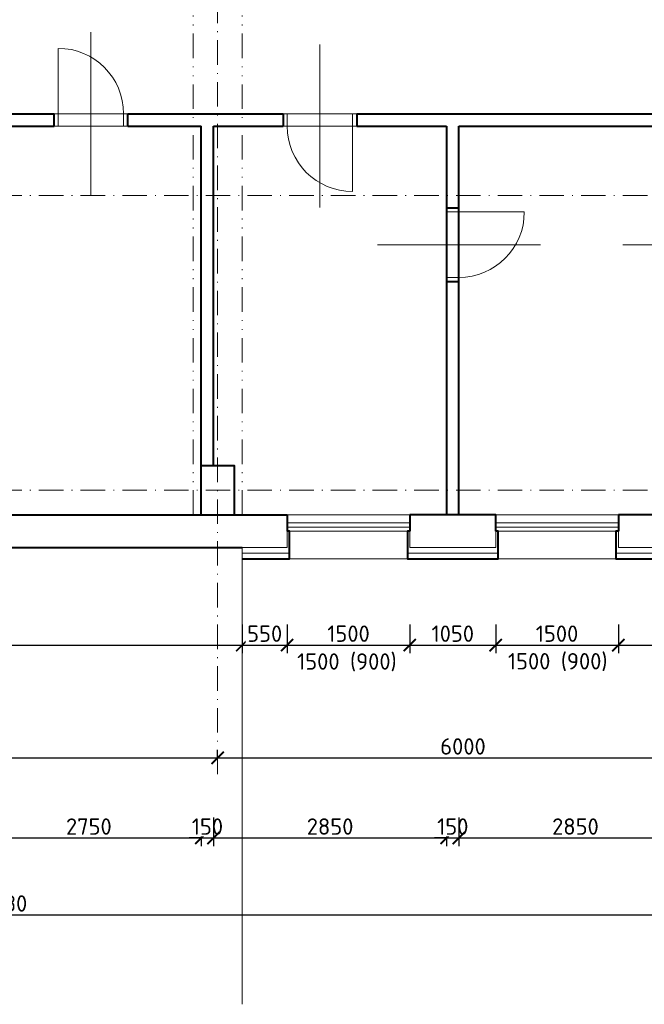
# Model space of a CAD drawing. Header units: metres. Extents: x -115250 to 1551995, y -140807 to 374743.
# Tile 131 of 205: x 76226 to 83864, y 139198 to 151231. Entities that reach past the tile are written whole.
import ezdxf

# ---------------------------------------------------------------- set-up
doc = ezdxf.new("R2010")
doc.units = ezdxf.units.M
doc.header["$LTSCALE"] = 100
doc.header["$PDMODE"] = 3
doc.header["$PDSIZE"] = 150
doc.linetypes.add('0102aČERCHOVANÁ', pattern=[5.1, 3, -1, 0.1, -1])
doc.linetypes.add('0103aDVOJČERCHOVANÁ', pattern=[6.2, 3, -1, 0.1, -1, 0.1, -1])
doc.layers.get('Defpoints').update_dxf_attribs({"lineweight": 9})
for name, color, linetype, lineweight in [('010-izolace EPS', 12, '0109IZOLACEEPS', 9), ('010-kota', 3, 'Continuous', 9), ('010-tenka', 10, 'Continuous', 15), ('010-tlusta', 10, 'Continuous', 40), ('910-dvere', 7, 'Continuous', 15), ('910-okno', 7, 'Continuous', 15), ('910-osa', 8, '0102aČERCHOVANÁ', 9), ('910-tenka', 4, 'Continuous', 15), ('910-tenka nad', 4, '0103aDVOJČERCHOVANÁ', 15), ('910-tlusta', 6, 'Continuous', 40)]:
    doc.layers.add(name, color=color, linetype=linetype, lineweight=lineweight)
doc.styles.add('ISOCPEUR', font='isocpeur.ttf')
doc.linetypes.add('0109IZOLACEEPS', pattern='A,1e-05,[2,atsunami.shx,S=0.4871,R=0,X=0,Y=0],-0.9742,[2,atsunami.shx,S=0.4871,R=180,X=0,Y=0],-1e-05', length=0.97422)
doc.dimstyles.new('TSUNAMI_100', dxfattribs={"dimscale": 100, "dimtxt": 2, "dimasz": 1.5, "dimexe": 1, "dimexo": 2, "dimgap": 0.4, "dimtad": 1, "dimdec": 0, "dimrnd": 5, "dimzin": 0, "dimtxsty": 'ISOCPEUR', "dimblk1": 'ARCHTICK', "dimblk2": 'ARCHTICK', "dimsah": 1, "dimcen": 0.09, "dimdle": 1, "dimclrd": 256, "dimclre": 256, "dimclrt": 256, "dimadec": 0, "dimazin": 0, "dimtfac": 1, "dimtdec": 0, "dimtix": 1, "dimtmove": 1, "dimatfit": 3, "dimfxlon": 1, "dimtfill": 1, "dimtolj": 1, "dimtzin": 0, "dimarcsym": 0})

# ---------------------------------------------------------------- blocks, each defined once
blk = doc.blocks.new('_ARCHTICK')
at = {"color": 0, "linetype": 'ByBlock', "const_width": 0.15}
blk.add_lwpolyline([(-0.5, -0.5), (0.5, 0.5)], dxfattribs=at)
blk = doc.blocks.new('*D540')
at = {"layer": '010-kota', "lineweight": -2, "transparency": 16777216}
for p, q in [((72647, 142210), (72647, 142310)), ((78647, 142210), (78647, 142310)), ((72547, 142210), (78747, 142210))]:
    blk.add_line(p, q, dxfattribs=at)
at = {"layer": 'Defpoints', "color": 0, "transparency": 16777216}
for p in [(72647, 142210), (78647, 142210), (78647, 142210)]:
    blk.add_point(p, dxfattribs=at)
at = {"layer": '010-kota', "lineweight": -2, "transparency": 16777216, "xscale": 150, "yscale": 150, "zscale": 150, "rotation": 180}
blk.add_blockref('_ARCHTICK', (72647, 142210), dxfattribs=at)
at = {"layer": '010-kota', "lineweight": -2, "transparency": 16777216, "xscale": 150, "yscale": 150, "zscale": 150}
blk.add_blockref('_ARCHTICK', (78647, 142210), dxfattribs=at)
at = {"layer": '010-kota', "transparency": 16777216, "insert": (75647, 142350), "char_height": 200, "attachment_point": 5, "style": 'ISOCPEUR', "bg_fill": 3, "box_fill_scale": 1.1, "bg_fill_color": 256, "bg_fill_true_color": 13158600, "bg_fill_transparency": 0}
blk.add_mtext('\\A1;6000', dxfattribs=at)
blk = doc.blocks.new('*D541')
at = {"layer": '010-kota', "lineweight": -2, "transparency": 16777216}
for p, q in [((78647, 142210), (78647, 142310)), ((84647, 142210), (84647, 142310)), ((78547, 142210), (84747, 142210))]:
    blk.add_line(p, q, dxfattribs=at)
at = {"layer": 'Defpoints', "color": 0, "transparency": 16777216}
for p in [(78647, 142210), (84647, 142210), (84647, 142210)]:
    blk.add_point(p, dxfattribs=at)
at = {"layer": '010-kota', "lineweight": -2, "transparency": 16777216, "xscale": 150, "yscale": 150, "zscale": 150, "rotation": 180}
blk.add_blockref('_ARCHTICK', (78647, 142210), dxfattribs=at)
at = {"layer": '010-kota', "lineweight": -2, "transparency": 16777216, "xscale": 150, "yscale": 150, "zscale": 150}
blk.add_blockref('_ARCHTICK', (84647, 142210), dxfattribs=at)
at = {"layer": '010-kota', "transparency": 16777216, "insert": (81647, 142350), "char_height": 200, "attachment_point": 5, "style": 'ISOCPEUR', "bg_fill": 3, "box_fill_scale": 1.1, "bg_fill_color": 256, "bg_fill_true_color": 13158600, "bg_fill_transparency": 0}
blk.add_mtext('\\A1;6000', dxfattribs=at)
blk = doc.blocks.new('*D558')
at = {"layer": '010-kota', "lineweight": -2, "transparency": 16777216}
for p, q in [((75697, 141481), (75697, 141131)), ((78447, 141481), (78447, 141131)), ((75597, 141231), (78547, 141231))]:
    blk.add_line(p, q, dxfattribs=at)
at = {"layer": 'Defpoints', "color": 0, "transparency": 16777216}
for p in [(75697, 145181), (78447, 145181), (78447, 141231)]:
    blk.add_point(p, dxfattribs=at)
at = {"layer": '010-kota', "lineweight": -2, "transparency": 16777216, "xscale": 150, "yscale": 150, "zscale": 150, "rotation": 180}
blk.add_blockref('_ARCHTICK', (75697, 141231), dxfattribs=at)
at = {"layer": '010-kota', "lineweight": -2, "transparency": 16777216, "xscale": 150, "yscale": 150, "zscale": 150}
blk.add_blockref('_ARCHTICK', (78447, 141231), dxfattribs=at)
at = {"layer": '010-kota', "transparency": 16777216, "insert": (77072, 141371), "char_height": 200, "attachment_point": 5, "style": 'ISOCPEUR', "bg_fill": 3, "box_fill_scale": 1.1, "bg_fill_color": 256, "bg_fill_true_color": 13158600, "bg_fill_transparency": 0}
blk.add_mtext('\\A1;2750', dxfattribs=at)
blk = doc.blocks.new('*D559')
at = {"layer": '010-kota', "lineweight": -2, "transparency": 16777216}
for p, q in [((78447, 141481), (78447, 141131)), ((78597, 141481), (78597, 141131)), ((78447, 141231), (78297, 141231)), ((78447, 141231), (78597, 141231)), ((78597, 141231), (78747, 141231))]:
    blk.add_line(p, q, dxfattribs=at)
at = {"layer": 'Defpoints', "color": 0, "transparency": 16777216}
for p in [(78447, 145781), (78597, 145781)]:
    blk.add_point(p, dxfattribs=at)
at = {"layer": '010-kota', "lineweight": -2, "transparency": 16777216, "xscale": 150, "yscale": 150, "zscale": 150}
blk.add_blockref('_ARCHTICK', (78447, 141231), dxfattribs=at)
at = {"layer": '010-kota', "lineweight": -2, "transparency": 16777216, "xscale": 150, "yscale": 150, "zscale": 150, "rotation": 180}
blk.add_blockref('_ARCHTICK', (78597, 141231), dxfattribs=at)
at = {"layer": '010-kota', "transparency": 16777216, "insert": (78522, 141371), "char_height": 200, "attachment_point": 5, "style": 'ISOCPEUR', "bg_fill": 3, "box_fill_scale": 1.1, "bg_fill_color": 256, "bg_fill_true_color": 13158600, "bg_fill_transparency": 0}
blk.add_mtext('\\A1;150', dxfattribs=at)
at = {"layer": 'Defpoints', "color": 0, "transparency": 16777216}
blk.add_point((78597, 141231), dxfattribs=at)
blk = doc.blocks.new('*D560')
at = {"layer": '010-kota', "lineweight": -2, "transparency": 16777216}
for p, q in [((78597, 141481), (78597, 141131)), ((81447, 141481), (81447, 141131)), ((78497, 141231), (81547, 141231))]:
    blk.add_line(p, q, dxfattribs=at)
at = {"layer": 'Defpoints', "color": 0, "transparency": 16777216}
for p in [(78597, 145781), (81447, 145781), (81447, 141231)]:
    blk.add_point(p, dxfattribs=at)
at = {"layer": '010-kota', "lineweight": -2, "transparency": 16777216, "xscale": 150, "yscale": 150, "zscale": 150, "rotation": 180}
blk.add_blockref('_ARCHTICK', (78597, 141231), dxfattribs=at)
at = {"layer": '010-kota', "lineweight": -2, "transparency": 16777216, "xscale": 150, "yscale": 150, "zscale": 150}
blk.add_blockref('_ARCHTICK', (81447, 141231), dxfattribs=at)
at = {"layer": '010-kota', "transparency": 16777216, "insert": (80022, 141371), "char_height": 200, "attachment_point": 5, "style": 'ISOCPEUR', "bg_fill": 3, "box_fill_scale": 1.1, "bg_fill_color": 256, "bg_fill_true_color": 13158600, "bg_fill_transparency": 0}
blk.add_mtext('\\A1;2850', dxfattribs=at)
blk = doc.blocks.new('*D561')
at = {"layer": '010-kota', "lineweight": -2, "transparency": 16777216}
for p, q in [((81447, 141481), (81447, 141131)), ((81597, 141481), (81597, 141131)), ((81447, 141231), (81297, 141231)), ((81447, 141231), (81597, 141231)), ((81597, 141231), (81747, 141231))]:
    blk.add_line(p, q, dxfattribs=at)
at = {"layer": 'Defpoints', "color": 0, "transparency": 16777216}
for p in [(81447, 145481), (81597, 145481)]:
    blk.add_point(p, dxfattribs=at)
at = {"layer": '010-kota', "lineweight": -2, "transparency": 16777216, "xscale": 150, "yscale": 150, "zscale": 150}
blk.add_blockref('_ARCHTICK', (81447, 141231), dxfattribs=at)
at = {"layer": '010-kota', "lineweight": -2, "transparency": 16777216, "xscale": 150, "yscale": 150, "zscale": 150, "rotation": 180}
blk.add_blockref('_ARCHTICK', (81597, 141231), dxfattribs=at)
at = {"layer": '010-kota', "transparency": 16777216, "insert": (81522, 141371), "char_height": 200, "attachment_point": 5, "style": 'ISOCPEUR', "bg_fill": 3, "box_fill_scale": 1.1, "bg_fill_color": 256, "bg_fill_true_color": 13158600, "bg_fill_transparency": 0}
blk.add_mtext('\\A1;150', dxfattribs=at)
at = {"layer": 'Defpoints', "color": 0, "transparency": 16777216}
blk.add_point((81597, 141231), dxfattribs=at)
blk = doc.blocks.new('*D562')
at = {"layer": '010-kota', "lineweight": -2, "transparency": 16777216}
for p, q in [((81597, 141481), (81597, 141131)), ((84447, 141481), (84447, 141131)), ((81497, 141231), (84547, 141231))]:
    blk.add_line(p, q, dxfattribs=at)
at = {"layer": 'Defpoints', "color": 0, "transparency": 16777216}
for p in [(81597, 145081), (84447, 145081), (84447, 141231)]:
    blk.add_point(p, dxfattribs=at)
at = {"layer": '010-kota', "lineweight": -2, "transparency": 16777216, "xscale": 150, "yscale": 150, "zscale": 150, "rotation": 180}
blk.add_blockref('_ARCHTICK', (81597, 141231), dxfattribs=at)
at = {"layer": '010-kota', "lineweight": -2, "transparency": 16777216, "xscale": 150, "yscale": 150, "zscale": 150}
blk.add_blockref('_ARCHTICK', (84447, 141231), dxfattribs=at)
at = {"layer": '010-kota', "transparency": 16777216, "insert": (83022, 141371), "char_height": 200, "attachment_point": 5, "style": 'ISOCPEUR', "bg_fill": 3, "box_fill_scale": 1.1, "bg_fill_color": 256, "bg_fill_true_color": 13158600, "bg_fill_transparency": 0}
blk.add_mtext('\\A1;2850', dxfattribs=at)
blk = doc.blocks.new('*D585')
at = {"layer": '010-kota', "lineweight": -2, "transparency": 16777216}
for p, q in [((42047, 140541), (42047, 140191)), ((109877, 140541), (109877, 140191)), ((41947, 140291), (109977, 140291))]:
    blk.add_line(p, q, dxfattribs=at)
at = {"layer": 'Defpoints', "color": 0, "transparency": 16777216}
for p in [(42047, 144781), (109877, 144781), (109877, 140291)]:
    blk.add_point(p, dxfattribs=at)
at = {"layer": '010-kota', "lineweight": -2, "transparency": 16777216, "xscale": 150, "yscale": 150, "zscale": 150, "rotation": 180}
blk.add_blockref('_ARCHTICK', (42047, 140291), dxfattribs=at)
at = {"layer": '010-kota', "lineweight": -2, "transparency": 16777216, "xscale": 150, "yscale": 150, "zscale": 150}
blk.add_blockref('_ARCHTICK', (109877, 140291), dxfattribs=at)
at = {"layer": '010-kota', "transparency": 16777216, "insert": (75962, 140431), "char_height": 200, "attachment_point": 5, "style": 'ISOCPEUR', "bg_fill": 3, "box_fill_scale": 1.1, "bg_fill_color": 256, "bg_fill_true_color": 13158600, "bg_fill_transparency": 0}
blk.add_mtext('\\A1;67830', dxfattribs=at)
blk = doc.blocks.new('*D758')
at = {"layer": '010-kota', "lineweight": -2, "transparency": 16777216}
for p, q in [((69747, 143838), (69747, 143488)), ((78947, 143838), (78947, 143488)), ((69647, 143588), (79047, 143588))]:
    blk.add_line(p, q, dxfattribs=at)
at = {"layer": 'Defpoints', "color": 0, "transparency": 16777216}
for p in [(69747, 144781), (78947, 144781), (78947, 143588)]:
    blk.add_point(p, dxfattribs=at)
at = {"layer": '010-kota', "lineweight": -2, "transparency": 16777216, "xscale": 150, "yscale": 150, "zscale": 150, "rotation": 180}
blk.add_blockref('_ARCHTICK', (69747, 143588), dxfattribs=at)
at = {"layer": '010-kota', "lineweight": -2, "transparency": 16777216, "xscale": 150, "yscale": 150, "zscale": 150}
blk.add_blockref('_ARCHTICK', (78947, 143588), dxfattribs=at)
at = {"layer": '010-kota', "transparency": 16777216, "insert": (74347, 143728), "char_height": 200, "attachment_point": 5, "style": 'ISOCPEUR', "bg_fill": 3, "box_fill_scale": 1.1, "bg_fill_color": 256, "bg_fill_true_color": 13158600, "bg_fill_transparency": 0}
blk.add_mtext('\\A1;9200', dxfattribs=at)
blk = doc.blocks.new('*D759')
at = {"layer": '010-kota', "lineweight": -2, "transparency": 16777216}
for p, q in [((78947, 143838), (78947, 143488)), ((79497, 143838), (79497, 143488)), ((78847, 143588), (79597, 143588))]:
    blk.add_line(p, q, dxfattribs=at)
at = {"layer": 'Defpoints', "color": 0, "transparency": 16777216}
for p in [(78947, 144781), (79497, 144781)]:
    blk.add_point(p, dxfattribs=at)
at = {"layer": '010-kota', "lineweight": -2, "transparency": 16777216, "xscale": 150, "yscale": 150, "zscale": 150, "rotation": 180}
blk.add_blockref('_ARCHTICK', (78947, 143588), dxfattribs=at)
at = {"layer": '010-kota', "lineweight": -2, "transparency": 16777216, "xscale": 150, "yscale": 150, "zscale": 150}
blk.add_blockref('_ARCHTICK', (79497, 143588), dxfattribs=at)
at = {"layer": '010-kota', "transparency": 16777216, "insert": (79222, 143728), "char_height": 200, "attachment_point": 5, "style": 'ISOCPEUR', "bg_fill": 3, "box_fill_scale": 1.1, "bg_fill_color": 256, "bg_fill_true_color": 13158600, "bg_fill_transparency": 0}
blk.add_mtext('\\A1;550', dxfattribs=at)
at = {"layer": 'Defpoints', "color": 0, "transparency": 16777216}
blk.add_point((79497, 143588), dxfattribs=at)
blk = doc.blocks.new('*D760')
at = {"layer": '010-kota', "lineweight": -2, "transparency": 16777216}
for p, q in [((79497, 143838), (79497, 143488)), ((80997, 143838), (80997, 143488)), ((79397, 143588), (81097, 143588))]:
    blk.add_line(p, q, dxfattribs=at)
at = {"layer": 'Defpoints', "color": 0, "transparency": 16777216}
for p in [(79497, 144781), (80997, 144781), (80997, 143588)]:
    blk.add_point(p, dxfattribs=at)
at = {"layer": '010-kota', "lineweight": -2, "transparency": 16777216, "xscale": 150, "yscale": 150, "zscale": 150, "rotation": 180}
blk.add_blockref('_ARCHTICK', (79497, 143588), dxfattribs=at)
at = {"layer": '010-kota', "lineweight": -2, "transparency": 16777216, "xscale": 150, "yscale": 150, "zscale": 150}
blk.add_blockref('_ARCHTICK', (80997, 143588), dxfattribs=at)
at = {"layer": '010-kota', "transparency": 16777216, "insert": (80247, 143728), "char_height": 200, "attachment_point": 5, "style": 'ISOCPEUR', "bg_fill": 3, "box_fill_scale": 1.1, "bg_fill_color": 256, "bg_fill_true_color": 13158600, "bg_fill_transparency": 0}
blk.add_mtext('\\A1;1500', dxfattribs=at)
blk = doc.blocks.new('*D761')
at = {"layer": '010-kota', "lineweight": -2, "transparency": 16777216}
for p, q in [((80997, 143838), (80997, 143488)), ((82047, 143838), (82047, 143488)), ((80897, 143588), (82147, 143588))]:
    blk.add_line(p, q, dxfattribs=at)
at = {"layer": 'Defpoints', "color": 0, "transparency": 16777216}
for p in [(80997, 144781), (82047, 144781), (82047, 143588)]:
    blk.add_point(p, dxfattribs=at)
at = {"layer": '010-kota', "lineweight": -2, "transparency": 16777216, "xscale": 150, "yscale": 150, "zscale": 150, "rotation": 180}
blk.add_blockref('_ARCHTICK', (80997, 143588), dxfattribs=at)
at = {"layer": '010-kota', "lineweight": -2, "transparency": 16777216, "xscale": 150, "yscale": 150, "zscale": 150}
blk.add_blockref('_ARCHTICK', (82047, 143588), dxfattribs=at)
at = {"layer": '010-kota', "transparency": 16777216, "insert": (81522, 143728), "char_height": 200, "attachment_point": 5, "style": 'ISOCPEUR', "bg_fill": 3, "box_fill_scale": 1.1, "bg_fill_color": 256, "bg_fill_true_color": 13158600, "bg_fill_transparency": 0}
blk.add_mtext('\\A1;1050', dxfattribs=at)
blk = doc.blocks.new('*D762')
at = {"layer": '010-kota', "lineweight": -2, "transparency": 16777216}
for p, q in [((82047, 143838), (82047, 143488)), ((83547, 143838), (83547, 143488)), ((81947, 143588), (83647, 143588))]:
    blk.add_line(p, q, dxfattribs=at)
at = {"layer": 'Defpoints', "color": 0, "transparency": 16777216}
for p in [(82047, 144781), (83547, 144781), (83547, 143588)]:
    blk.add_point(p, dxfattribs=at)
at = {"layer": '010-kota', "lineweight": -2, "transparency": 16777216, "xscale": 150, "yscale": 150, "zscale": 150, "rotation": 180}
blk.add_blockref('_ARCHTICK', (82047, 143588), dxfattribs=at)
at = {"layer": '010-kota', "lineweight": -2, "transparency": 16777216, "xscale": 150, "yscale": 150, "zscale": 150}
blk.add_blockref('_ARCHTICK', (83547, 143588), dxfattribs=at)
at = {"layer": '010-kota', "transparency": 16777216, "insert": (82797, 143728), "char_height": 200, "attachment_point": 5, "style": 'ISOCPEUR', "bg_fill": 3, "box_fill_scale": 1.1, "bg_fill_color": 256, "bg_fill_true_color": 13158600, "bg_fill_transparency": 0}
blk.add_mtext('\\A1;1500', dxfattribs=at)
blk = doc.blocks.new('*D763')
at = {"layer": '010-kota', "lineweight": -2, "transparency": 16777216}
for p, q in [((83547, 143838), (83547, 143488)), ((86477, 143838), (86477, 143488)), ((83447, 143588), (86577, 143588))]:
    blk.add_line(p, q, dxfattribs=at)
at = {"layer": 'Defpoints', "color": 0, "transparency": 16777216}
for p in [(83547, 144781), (86477, 144781), (86477, 143588)]:
    blk.add_point(p, dxfattribs=at)
at = {"layer": '010-kota', "lineweight": -2, "transparency": 16777216, "xscale": 150, "yscale": 150, "zscale": 150, "rotation": 180}
blk.add_blockref('_ARCHTICK', (83547, 143588), dxfattribs=at)
at = {"layer": '010-kota', "lineweight": -2, "transparency": 16777216, "xscale": 150, "yscale": 150, "zscale": 150}
blk.add_blockref('_ARCHTICK', (86477, 143588), dxfattribs=at)
at = {"layer": '010-kota', "transparency": 16777216, "insert": (85012, 143728), "char_height": 200, "attachment_point": 5, "style": 'ISOCPEUR', "bg_fill": 3, "box_fill_scale": 1.1, "bg_fill_color": 256, "bg_fill_true_color": 13158600, "bg_fill_transparency": 0}
blk.add_mtext('\\A1;2930', dxfattribs=at)
blk = doc.blocks.new('*D787')
at = {"layer": '010-kota', "lineweight": -2, "transparency": 16777216}
for p, q in [((79497, 143838), (79497, 143488)), ((80997, 143838), (80997, 143488)), ((79397, 143588), (81097, 143588))]:
    blk.add_line(p, q, dxfattribs=at)
at = {"layer": 'Defpoints', "color": 0, "transparency": 16777216}
for p in [(79497, 144781), (80997, 144781), (80997, 143588)]:
    blk.add_point(p, dxfattribs=at)
at = {"layer": '010-kota', "transparency": 16777216, "insert": (80227, 143378), "char_height": 200, "attachment_point": 5, "style": 'ISOCPEUR', "bg_fill": 3, "box_fill_scale": 1.1, "bg_fill_color": 256, "bg_fill_true_color": 13158600, "bg_fill_transparency": 0}
blk.add_mtext('\\A1;1500 (900)', dxfattribs=at)
at = {"layer": '010-kota', "lineweight": -2, "transparency": 16777216, "xscale": 150, "yscale": 150, "zscale": 150, "rotation": 180}
blk.add_blockref('_ARCHTICK', (79497, 143588), dxfattribs=at)
at = {"layer": '010-kota', "lineweight": -2, "transparency": 16777216, "xscale": 150, "yscale": 150, "zscale": 150}
blk.add_blockref('_ARCHTICK', (80997, 143588), dxfattribs=at)
blk = doc.blocks.new('*D788')
at = {"layer": '010-kota', "lineweight": -2, "transparency": 16777216}
for p, q in [((82047, 143838), (82047, 143488)), ((83547, 143838), (83547, 143488)), ((81947, 143588), (83647, 143588))]:
    blk.add_line(p, q, dxfattribs=at)
at = {"layer": 'Defpoints', "color": 0, "transparency": 16777216}
for p in [(82047, 144781), (83547, 144781), (83547, 143588)]:
    blk.add_point(p, dxfattribs=at)
at = {"layer": '010-kota', "transparency": 16777216, "insert": (82805, 143381), "char_height": 200, "attachment_point": 5, "style": 'ISOCPEUR', "bg_fill": 3, "box_fill_scale": 1.1, "bg_fill_color": 256, "bg_fill_true_color": 13158600, "bg_fill_transparency": 0}
blk.add_mtext('\\A1;1500 (900)', dxfattribs=at)
at = {"layer": '010-kota', "lineweight": -2, "transparency": 16777216, "xscale": 150, "yscale": 150, "zscale": 150, "rotation": 180}
blk.add_blockref('_ARCHTICK', (82047, 143588), dxfattribs=at)
at = {"layer": '010-kota', "lineweight": -2, "transparency": 16777216, "xscale": 150, "yscale": 150, "zscale": 150}
blk.add_blockref('_ARCHTICK', (83547, 143588), dxfattribs=at)

msp = doc.modelspace()

# ---------------------------------------------------------------- linework, layer by layer
at = {"layer": '910-dvere'}
for p, q in [((77097, 149085.5), (77097, 151077)), ((79897, 150927), (79897, 148935.5)), ((76697, 149931.2), (76697, 150881.2)), ((76647, 150081.2), (77547, 150081.2)), ((77497, 149931.2), (77497, 150081.2)), ((80347, 150081.2), (79447, 150081.2)), ((79497, 150081.2), (79497, 149931.2)), ((80297, 150081.2), (80297, 149131.2)), ((76647, 149931.2), (77547, 149931.2)), ((80347, 149931.2), (79447, 149931.2)), ((81447, 148931.2), (81447, 148031.2)), ((81447, 148881.2), (82397, 148881.2)), ((81597, 148931.2), (81597, 148031.2)), ((80601.3, 148481.2), (82592.7, 148481.2)), ((83601.3, 148481.2), (85592.7, 148481.2)), ((81447, 148081.2), (81597, 148081.2))]:
    msp.add_line(p, q, dxfattribs=at)
for centre, start, end in [((76697, 150081.2), 0, 90), ((80297, 149931.2), 180, 270), ((81597, 148881.2), 270, 0)]:
    msp.add_arc(centre, 800, start, end, dxfattribs=at)
at = {"layer": '910-okno'}
for p, q in [((79497, 145081.2), (80997, 145081.2)), ((79497, 145031.2), (80997, 145031.2)), ((82047, 145081.2), (83547, 145081.2)), ((82047, 145031.2), (83547, 145031.2)), ((79497, 144981.2), (80997, 144981.2)), ((82047, 144981.2), (83547, 144981.2))]:
    msp.add_line(p, q, dxfattribs=at)
at = {"layer": '910-osa'}
for p, q in [((78647, 142009.5), (78647, 163690.5)), ((40251.5, 149081.2), (88627, 149081.2)), ((40251.5, 145481.2), (114312.1, 145481.2))]:
    msp.add_line(p, q, dxfattribs=at)
at = {"layer": '910-tenka'}
for p, q in [((79497, 145181.2), (80997, 145181.2)), ((82047, 145181.2), (83547, 145181.2))]:
    msp.add_line(p, q, dxfattribs=at)
msp.add_lwpolyline([(78947, 144781.2), (78947, 139198.5)], dxfattribs=at)
at = {"layer": '910-tenka nad', "linetype": '0103aDVOJČERCHOVANÁ'}
for p, q in [((78347, 145181.2), (78347, 160181.2)), ((78947, 145181.2), (78947, 160181.2))]:
    msp.add_line(p, q, dxfattribs=at)
at = {"layer": '910-tlusta'}
for p, q in [((74597, 150081.2), (76647, 150081.2)), ((76647, 149931.2), (76647, 150081.2)), ((77547, 150081.2), (79447, 150081.2)), ((77547, 149931.2), (77547, 150081.2)), ((79447, 150081.2), (79447, 149931.2)), ((80347, 150081.2), (87127, 150081.2)), ((80347, 150081.2), (80347, 149931.2)), ((75697, 149931.2), (76647, 149931.2)), ((77547, 149931.2), (78447, 149931.2)), ((78597, 149931.2), (79447, 149931.2)), ((78597, 145781.2), (78597, 149931.2)), ((80347, 149931.2), (81447, 149931.2)), ((81447, 149931.2), (81447, 145181.2)), ((81597, 149931.2), (84447, 149931.2)), ((81597, 145181.2), (81597, 149931.2)), ((81447, 148931.2), (81597, 148931.2)), ((81447, 148031.2), (81597, 148031.2)), ((69447, 145181.2), (79497, 145181.2)), ((79497, 145181.2), (79497, 144981.2)), ((80997, 145181.2), (80997, 144981.2)), ((83547, 145181.2), (83547, 144981.2)), ((69746.7, 144781.2), (78947, 144781.2))]:
    msp.add_line(p, q, dxfattribs=at)
for points in [[(78447, 145181.2), (78447, 149931.2)], [(78447, 145781.2), (78847, 145781.2), (78847, 145181.2)], [(84447, 145781.2), (84847, 145781.2), (84847, 145181.2), (83547, 145181.2)], [(82047, 144981.2), (82047, 145181.2), (80997, 145181.2)]]:
    msp.add_lwpolyline(points, dxfattribs=at)

# ---------------------------------------------------------------- next in the draw order: dimensions: what is measured, and where the dimension line sits
at = {"layer": '010-kota'}
dim = msp.add_linear_dim(base=(78647, 142209.5), p1=(72647, 142209.5), p2=(78647, 142209.5), dimstyle='TSUNAMI_100', dxfattribs=at)
dim.commit()
dim.dimension.update_dxf_attribs({"geometry": '*D540', "text_midpoint": (75647, 142349.5)})

# ---------------------------------------------------------------- next in the draw order: dimensions: what is measured, and where the dimension line sits
dim = msp.add_linear_dim(base=(84647, 142209.5), p1=(78647, 142209.5), p2=(84647, 142209.5), dimstyle='TSUNAMI_100', dxfattribs=at)
dim.commit()
dim.dimension.update_dxf_attribs({"geometry": '*D541', "text_midpoint": (81647, 142349.5)})

# ---------------------------------------------------------------- next in the draw order: dimensions: what is measured, and where the dimension line sits
dim = msp.add_linear_dim(base=(78447, 141230.8), p1=(75697, 145181.2), p2=(78447, 145181.2), dimstyle='TSUNAMI_100', dxfattribs=at)
dim.commit()
dim.dimension.update_dxf_attribs({"geometry": '*D558', "text_midpoint": (77072, 141370.8)})

# ---------------------------------------------------------------- next in the draw order: dimensions: what is measured, and where the dimension line sits
dim = msp.add_linear_dim(base=(78597, 141230.8), p1=(78447, 145781.2), p2=(78597, 145781.2), dimstyle='TSUNAMI_100', dxfattribs=at)
dim.commit()
dim.dimension.update_dxf_attribs({"geometry": '*D559', "text_midpoint": (78522, 141370.8)})

# ---------------------------------------------------------------- next in the draw order: dimensions: what is measured, and where the dimension line sits
dim = msp.add_linear_dim(base=(81447, 141230.8), p1=(78597, 145781.2), p2=(81447, 145781.2), dimstyle='TSUNAMI_100', dxfattribs=at)
dim.commit()
dim.dimension.update_dxf_attribs({"geometry": '*D560', "text_midpoint": (80022, 141370.8)})

# ---------------------------------------------------------------- next in the draw order: dimensions: what is measured, and where the dimension line sits
dim = msp.add_linear_dim(base=(81597, 141230.8), p1=(81447, 145481.2), p2=(81597, 145481.2), dimstyle='TSUNAMI_100', dxfattribs=at)
dim.commit()
dim.dimension.update_dxf_attribs({"geometry": '*D561', "text_midpoint": (81522, 141370.8)})

# ---------------------------------------------------------------- next in the draw order: dimensions: what is measured, and where the dimension line sits
dim = msp.add_linear_dim(base=(84447, 141230.8), p1=(81597, 145081.2), p2=(84447, 145081.2), dimstyle='TSUNAMI_100', dxfattribs=at)
dim.commit()
dim.dimension.update_dxf_attribs({"geometry": '*D562', "text_midpoint": (83022, 141370.8)})

# ---------------------------------------------------------------- next in the draw order: dimensions: what is measured, and where the dimension line sits
dim = msp.add_linear_dim(base=(109877, 140291.2), p1=(42047, 144781.2), p2=(109877, 144781.2), dimstyle='TSUNAMI_100', dxfattribs=at)
dim.commit()
dim.dimension.update_dxf_attribs({"geometry": '*D585', "text_midpoint": (75962, 140431.2)})

# ---------------------------------------------------------------- next in the draw order: dimensions: what is measured, and where the dimension line sits
dim = msp.add_linear_dim(base=(78947, 143588), p1=(69746.7, 144781.2), p2=(78947, 144781.2), dimstyle='TSUNAMI_100', dxfattribs=at)
dim.commit()
dim.dimension.update_dxf_attribs({"geometry": '*D758', "text_midpoint": (74346.9, 143728)})

# ---------------------------------------------------------------- next in the draw order: dimensions: what is measured, and where the dimension line sits
dim = msp.add_linear_dim(base=(79497, 143588), p1=(78947, 144781.2), p2=(79497, 144781.2), dimstyle='TSUNAMI_100', dxfattribs=at)
dim.commit()
dim.dimension.update_dxf_attribs({"geometry": '*D759', "text_midpoint": (79222, 143728)})

# ---------------------------------------------------------------- next in the draw order: dimensions: what is measured, and where the dimension line sits
dim = msp.add_linear_dim(base=(80997, 143588), p1=(79497, 144781.2), p2=(80997, 144781.2), dimstyle='TSUNAMI_100', dxfattribs=at)
dim.commit()
dim.dimension.update_dxf_attribs({"geometry": '*D760', "text_midpoint": (80247, 143728)})

# ---------------------------------------------------------------- next in the draw order: dimensions: what is measured, and where the dimension line sits
dim = msp.add_linear_dim(base=(82047, 143588), p1=(80997, 144781.2), p2=(82047, 144781.2), dimstyle='TSUNAMI_100', dxfattribs=at)
dim.commit()
dim.dimension.update_dxf_attribs({"geometry": '*D761', "text_midpoint": (81522, 143728)})

# ---------------------------------------------------------------- next in the draw order: dimensions: what is measured, and where the dimension line sits
dim = msp.add_linear_dim(base=(80997, 143588), p1=(79497, 144781.2), p2=(80997, 144781.2), text='1500 (900)', dimstyle='TSUNAMI_100', override={"dimtmove": 2}, dxfattribs=at)
dim.commit()
dim.dimension.update_dxf_attribs({"geometry": '*D787', "text_midpoint": (80227, 143377.5), "dimtype": 160})
dim = msp.add_linear_dim(base=(83547, 143588), p1=(82047, 144781.2), p2=(83547, 144781.2), dimstyle='TSUNAMI_100', dxfattribs=at)
dim.commit()
dim.dimension.update_dxf_attribs({"geometry": '*D762', "text_midpoint": (82797, 143728)})

# ---------------------------------------------------------------- next in the draw order: linework, layer by layer
at = {"layer": '010-izolace EPS', "ltscale": 1.4}
msp.add_line((78947, 144711.2), (79527, 144711.2), dxfattribs=at)
at = {"layer": '010-tenka'}
msp.add_line((79527, 144641.2), (80967, 144641.2), dxfattribs=at)
at = {"layer": '010-tlusta'}
msp.add_lwpolyline([(78947, 144641.2), (79497, 144641.2), (79527, 144641.2), (79527, 144981.2), (79497, 144981.2)], dxfattribs=at)
at = {"layer": '910-tenka'}
for p, q in [((79497, 144781.2), (79497, 144981.2)), ((80997, 144981.2), (80997, 144781.2)), ((78947, 144781.2), (79497, 144781.2))]:
    msp.add_line(p, q, dxfattribs=at)

# ---------------------------------------------------------------- next in the draw order: dimensions: what is measured, and where the dimension line sits
at = {"layer": '010-kota'}
dim = msp.add_linear_dim(base=(86477, 143588), p1=(83547, 144781.2), p2=(86477, 144781.2), dimstyle='TSUNAMI_100', dxfattribs=at)
dim.commit()
dim.dimension.update_dxf_attribs({"geometry": '*D763', "text_midpoint": (85012, 143728)})

# ---------------------------------------------------------------- next in the draw order: dimensions: what is measured, and where the dimension line sits
dim = msp.add_linear_dim(base=(83547, 143588), p1=(82047, 144781.2), p2=(83547, 144781.2), text='1500 (900)', dimstyle='TSUNAMI_100', override={"dimtmove": 2}, dxfattribs=at)
dim.commit()
dim.dimension.update_dxf_attribs({"geometry": '*D788', "text_midpoint": (82805, 143381), "dimtype": 160})

# ---------------------------------------------------------------- next in the draw order: linework, layer by layer
at = {"layer": '010-izolace EPS', "ltscale": 1.4}
for p, q in [((80967, 144711.2), (82077, 144711.2)), ((83517, 144711.2), (86507, 144711.2))]:
    msp.add_line(p, q, dxfattribs=at)
at = {"layer": '010-tenka'}
msp.add_line((82077, 144641.2), (83517, 144641.2), dxfattribs=at)
at = {"layer": '010-tlusta'}
for points in [[(80997, 144981.2), (80967, 144981.2), (80967, 144781.2), (80967, 144641.2), (82047, 144641.2), (82077, 144641.2), (82077, 144981.2), (82047, 144981.2)], [(83547, 144981.2), (83517, 144981.2), (83517, 144781.2), (83517, 144641.2), (86477, 144641.2), (86507, 144641.2), (86507, 144981.2), (86477, 144981.2)]]:
    msp.add_lwpolyline(points, dxfattribs=at)
at = {"layer": '910-tenka'}
for p, q in [((82047, 144781.2), (82047, 144981.2)), ((83547, 144981.2), (83547, 144781.2)), ((80997, 144781.2), (82047, 144781.2)), ((83547, 144781.2), (86477, 144781.2))]:
    msp.add_line(p, q, dxfattribs=at)

doc.saveas('drawing.dxf')
